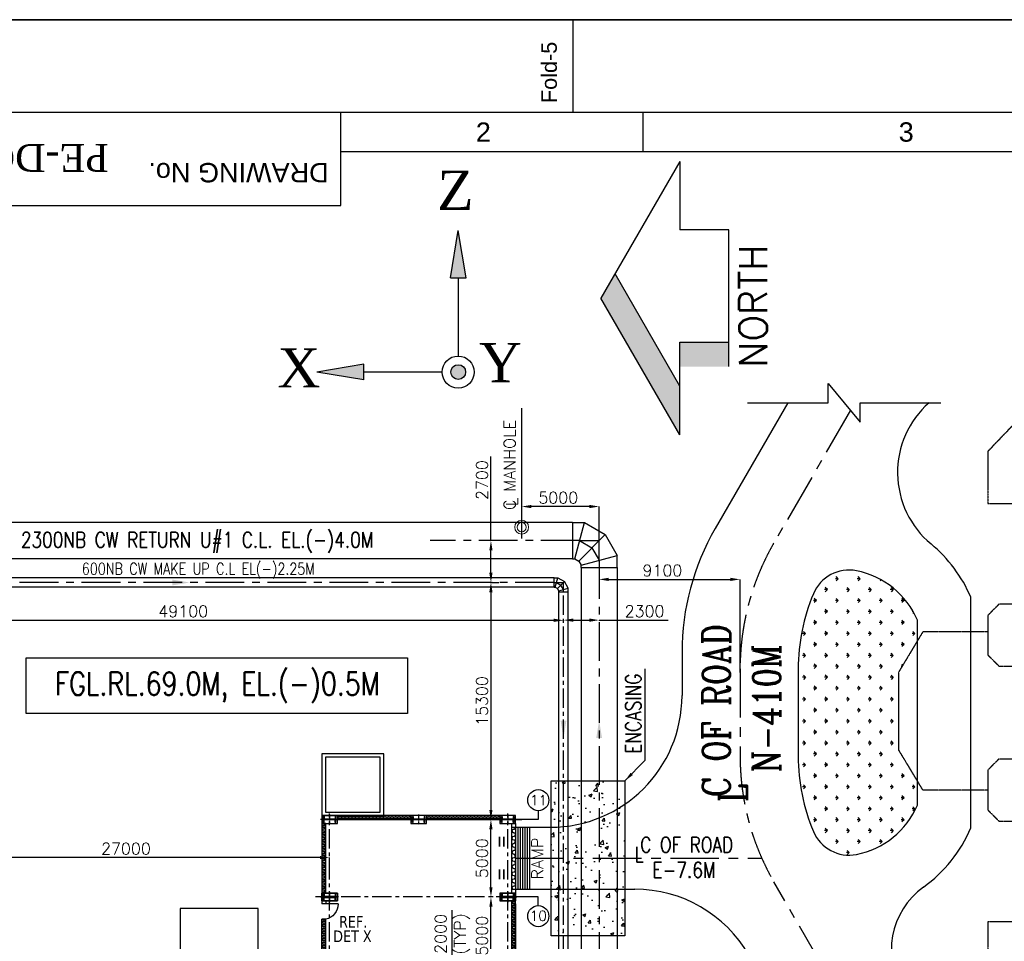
# Model space of a CAD drawing. Header units: inches. Extents: x -341304 to 31571016, y -692717 to 2132253.
# Tile 106 of 256: x 339201 to 402767, y -256745 to -197257. Entities that reach past the tile are written whole.
import ezdxf
from ezdxf.enums import TextEntityAlignment as Align

# ---------------------------------------------------------------- set-up
doc = ezdxf.new("R2010")
doc.units = ezdxf.units.IN
doc.header["$MEASUREMENT"] = 0
doc.linetypes.add('CENTER', pattern=[2, 1.25, -0.25, 0.25, -0.25])
doc.linetypes.add('CENTER2', pattern=[1.125, 0.75, -0.125, 0.125, -0.125])
for name, color, linetype in [('0-CL', 8, 'CENTER'), ('0-CW RETURN', 1, 'Continuous'), ('0-ROAD', 2, 'Continuous'), ('CL', 8, 'CENTER'), ('CW MU', 150, 'Continuous'), ('CWPIPE', 3, 'CENTER'), ('DIM', 1, 'Continuous'), ('ENCASING', 44, 'Continuous'), ('GRID', 2, 'CENTER2'), ('PH Plan', 7, 'Continuous'), ('TCE-ME-ROAD', 244, 'Continuous'), ('text', 3, 'Continuous')]:
    doc.layers.add(name, color=color, linetype=linetype)
doc.layers.add('EQP', color=3, linetype='Continuous', lineweight=18)
doc.styles.add('ROMANC', font='ROMANC.SHX')
doc.styles.add('ROMANS', font='romans')
doc.styles.get("Standard").update_dxf_attribs({"font": 'arial.ttf'})
doc.styles.add('style1', font='verdana.ttf')
doc.styles.add('STYLE4', font='romantic.ttf', dxfattribs={"height": 300})
doc.dimstyles.new('User600', dxfattribs={"dimscale": 500, "dimtxt": 1.5, "dimasz": 1.25, "dimexe": 1, "dimexo": 1, "dimgap": 0.4, "dimtad": 1, "dimdec": 0, "dimzin": 0, "dimdsep": 46, "dimtxsty": 'ROMANS', "dimcen": 1, "dimclrd": 8, "dimclre": 8, "dimclrt": 3, "dimadec": 0, "dimazin": 0, "dimtfac": 1, "dimtdec": 0, "dimtix": 1, "dimtofl": 0, "dimtmove": 0, "dimatfit": 3, "dimfxl": 1, "dimtolj": 1, "dimtzin": 0, "dimarcsym": 0})
pattern_1 = [(0, (1181372.89, 60551.36), (0, 112.5), []), (90, (1181372.9, 60551.36), (-225, 1e-14), [112.5, -112.5]), (90, (1181485.4, 60551.36), (-225, 1e-14), [-112.5, 112.5])]

# ---------------------------------------------------------------- blocks, each defined once
blk = doc.blocks.new('M-M')
at = {"layer": 'text', "insert": (-1797339, 177466), "char_height": 750, "width": 4970.37, "attachment_point": 1, "style": 'ROMANS'}
blk.add_mtext('\\pi2270.9;{\\W0.8;C \\P\\pi-171.96;EL.(-)2.25M}', dxfattribs=at)
blk = doc.blocks.new('*D286')
at = {"layer": 'Defpoints', "color": 0, "transparency": 16777216}
for p in [(369624, -248884), (369644, -248884), (369772, -253884)]:
    blk.add_point(p, dxfattribs=at)
at = {"layer": 'PH Plan', "color": 8, "lineweight": -2, "transparency": 16777216}
for p, q in [((369644, -248884), (369624, -248884)), ((369624, -253259), (369624, -249509)), ((369772, -253884), (369624, -253884))]:
    blk.add_line(p, q, dxfattribs=at)
at = {"layer": 'PH Plan', "color": 8, "transparency": 16777216}
for points in [[(369520, -249509), (369728, -249509), (369624, -248884)], [(369520, -253259), (369728, -253259), (369624, -253884)]]:
    blk.add_solid(points, dxfattribs=at)
at = {"layer": 'PH Plan', "color": 3, "transparency": 16777216, "insert": (369049, -251384), "char_height": 750, "attachment_point": 5, "rotation": 90, "style": 'ROMANS'}
blk.add_mtext('\\A1;5000', dxfattribs=at)
blk = doc.blocks.new('A$C5EA237F6')
h = blk.add_hatch()
h.set_pattern_fill('DOTS', color=256, scale=1.056769, style=0)
h.set_pattern_definition([(0, (506.91503, -188.32883), (0.033024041, 0.0660480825), [0, -0.0660480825])])
h.paths.add_polyline_path([(0, 9.511), (-0.528, 6.341), (0.528, 6.341)])
h.paths.add_polyline_path([(-6.341, 0.528), (-9.511, 0), (-6.341, -0.528)])
h.paths.add_polyline_path([(-0.497, 0, 1), (0.497, 0, 1)])
for p, q in [((-0.528, 6.341), (0, 9.511)), ((0.528, 6.341), (0, 9.511)), ((-0.528, 6.341), (0.528, 6.341)), ((0, 6.341), (0, 1.077)), ((-6.341, 0.528), (-9.511, 0)), ((-6.341, -0.528), (-9.511, 0)), ((-6.341, -0.528), (-6.341, 0.528)), ((-1.077, 0), (-6.341, 0))]:
    blk.add_line(p, q)
for radius in [1.077, 0.497]:
    blk.add_circle((0, 0), radius)
at = {"char_height": 2.64192, "width": 5.73826, "attachment_point": 2, "style": 'ROMANS'}
for s, insert in [('\\fRomantic|b0|i0|c2|p2;Z', (-0.19, 13.55)), ('\\fRomantic|b0|i0|c2|p2;X', (-10.716, 1.606)), ('\\fRomantic|b0|i0|c2|p2;Y', (2.843, 1.964))]:
    blk.add_mtext(s, dxfattribs=dict(at, insert=insert))
blk = doc.blocks.new('*D120')
at = {"color": 8, "lineweight": -2, "transparency": 16777216}
for p, q in [((376609, -233048), (376609, -233384)), ((377234, -233384), (385084, -233384)), ((385709, -239391), (385709, -233384))]:
    blk.add_line(p, q, dxfattribs=at)
at = {"color": 8, "transparency": 16777216}
for points in [[(377234, -233280), (377234, -233488), (376609, -233384)], [(385084, -233280), (385084, -233488), (385709, -233384)]]:
    blk.add_solid(points, dxfattribs=at)
at = {"layer": 'Defpoints', "color": 0, "transparency": 16777216}
for p in [(376609, -233048, 0), (385709, -233384), (385709, -239391, -96251)]:
    blk.add_point(p, dxfattribs=at)
at = {"color": 3, "transparency": 16777216, "insert": (380693, -232809), "char_height": 750, "attachment_point": 5, "style": 'ROMANS'}
blk.add_mtext('\\A1;9100', dxfattribs=at)
blk = doc.blocks.new('*D146')
at = {"color": 8, "lineweight": -2, "transparency": 16777216}
for p, q in [((367130, -259884), (367130, -254728)), ((367130, -259884), (366630, -259884)), ((367130, -261259), (367130, -260509)), ((367130, -261884), (366630, -261884))]:
    blk.add_line(p, q, dxfattribs=at)
at = {"color": 8, "transparency": 16777216}
for points in [[(367025, -260509), (367234, -260509), (367130, -259884)], [(367025, -261259), (367234, -261259), (367130, -261884)]]:
    blk.add_solid(points, dxfattribs=at)
at = {"layer": 'Defpoints', "color": 0, "transparency": 16777216}
for p in [(367630, -259884), (367130, -261884), (367630, -261884)]:
    blk.add_point(p, dxfattribs=at)
at = {"color": 3, "transparency": 16777216, "insert": (367130, -256268), "char_height": 750, "attachment_point": 5, "rotation": 90, "style": 'ROMANS'}
blk.add_mtext('\\A1;2000\\P(TYP)', dxfattribs=at)
blk = doc.blocks.new('*D147')
at = {"color": 8, "lineweight": -2, "transparency": 16777216}
for p, q in [((369624, -234209), (369624, -248259)), ((369624, -248884), (369624, -248884))]:
    blk.add_line(p, q, dxfattribs=at)
at = {"color": 8, "transparency": 16777216}
for points in [[(369520, -234209), (369728, -234209), (369624, -233584)], [(369520, -248259), (369728, -248259), (369624, -248884)]]:
    blk.add_solid(points, dxfattribs=at)
at = {"layer": 'Defpoints', "color": 0, "transparency": 16777216}
for p in [(369624, -233584), (369624, -248884), (369624, -248884)]:
    blk.add_point(p, dxfattribs=at)
at = {"color": 3, "transparency": 16777216, "insert": (369049, -241234), "char_height": 750, "attachment_point": 5, "rotation": 90, "style": 'ROMANS'}
blk.add_mtext('\\A1;15300', dxfattribs=at)
blk = doc.blocks.new('*D148')
at = {"color": 8, "lineweight": -2, "transparency": 16777216}
for p, q in [((369760, -253884), (369624, -253884)), ((369624, -258259), (369624, -254509)), ((369704, -258884), (369624, -258884))]:
    blk.add_line(p, q, dxfattribs=at)
at = {"color": 8, "transparency": 16777216}
for points in [[(369520, -254509), (369728, -254509), (369624, -253884)], [(369520, -258259), (369728, -258259), (369624, -258884)]]:
    blk.add_solid(points, dxfattribs=at)
at = {"layer": 'Defpoints', "color": 0, "transparency": 16777216}
for p in [(369624, -253884), (369760, -253884), (369704, -258884)]:
    blk.add_point(p, dxfattribs=at)
at = {"color": 3, "transparency": 16777216, "insert": (369049, -256384), "char_height": 750, "attachment_point": 5, "rotation": 90, "style": 'ROMANS'}
blk.add_mtext('\\A1;5000', dxfattribs=at)
blk = doc.blocks.new('*D162')
at = {"color": 8, "lineweight": -2, "transparency": 16777216}
for p, q in [((325209, -233747), (325209, -236025)), ((325834, -236025), (373684, -236025)), ((374309, -236014), (374309, -236025))]:
    blk.add_line(p, q, dxfattribs=at)
at = {"color": 8, "transparency": 16777216}
for points in [[(325834, -235921), (325834, -236129), (325209, -236025)], [(373684, -235921), (373684, -236129), (374309, -236025)]]:
    blk.add_solid(points, dxfattribs=at)
at = {"layer": 'Defpoints', "color": 0, "transparency": 16777216}
for p in [(325209, -233747), (374309, -236014, 0), (374309, -236025)]:
    blk.add_point(p, dxfattribs=at)
at = {"color": 3, "transparency": 16777216, "insert": (349759, -235450), "char_height": 750, "attachment_point": 5, "style": 'ROMANS'}
blk.add_mtext('\\A1;49100', dxfattribs=at)
blk = doc.blocks.new('*D170')
at = {"color": 8, "lineweight": -2, "transparency": 16777216}
for p, q in [((332209, -251416), (332209, -251341)), ((358584, -251341), (332834, -251341)), ((359209, -251552), (359209, -251341))]:
    blk.add_line(p, q, dxfattribs=at)
at = {"color": 8, "transparency": 16777216}
for points in [[(332834, -251237), (332834, -251445), (332209, -251341)], [(358584, -251237), (358584, -251445), (359209, -251341)]]:
    blk.add_solid(points, dxfattribs=at)
at = {"layer": 'Defpoints', "color": 0, "transparency": 16777216}
for p in [(332209, -251341), (332209, -251416), (359209, -251552)]:
    blk.add_point(p, dxfattribs=at)
at = {"color": 3, "transparency": 16777216, "insert": (346062, -250766), "char_height": 750, "attachment_point": 5, "style": 'ROMANS'}
blk.add_mtext('\\A1;27000', dxfattribs=at)
blk = doc.blocks.new('*D311')
at = {"color": 8, "lineweight": -2, "transparency": 16777216}
for p, q in [((371609, -230735), (371609, -228682)), ((375984, -228682), (372234, -228682)), ((376609, -230884), (376609, -228682))]:
    blk.add_line(p, q, dxfattribs=at)
at = {"color": 8, "transparency": 16777216}
for points in [[(372234, -228578), (372234, -228786), (371609, -228682)], [(375984, -228578), (375984, -228786), (376609, -228682)]]:
    blk.add_solid(points, dxfattribs=at)
at = {"layer": 'Defpoints', "color": 0, "transparency": 16777216}
for p in [(371609, -228682), (371609, -230735, 0), (376609, -230884, 0)]:
    blk.add_point(p, dxfattribs=at)
at = {"color": 3, "transparency": 16777216, "insert": (373973, -228107), "char_height": 750, "attachment_point": 5, "style": 'ROMANS'}
blk.add_mtext('\\A1;5000', dxfattribs=at)
blk = doc.blocks.new('FORMAT-A0')
for p, q in [((138.97, 829.01), (138.97, 841.01)), ((108.97, 817.01), (108.97, 829.01)), ((147.97, 829.01), (147.97, 824.01)), ((108.97, 824.01), (1091.97, 824.01)), ((23.97, 817.01), (108.97, 817.01))]:
    blk.add_line(p, q)
for points in [[(1188.97, 841.01), (-0.03, 841.01), (-0.03, 0.01), (1188.97, 0.01)], [(1176.97, 829.01), (11.97, 829.01), (11.97, 12.01), (1176.97, 12.01)]]:
    blk.add_lwpolyline(points, close=True)
for s, height, rotation, p in [('Fold-5', 2, 90, (136.86, 830.24)), ('DRAWING No.', 2.5, 180, (107.4, 822.51))]:
    blk.add_text(s, height=height, rotation=rotation).set_placement(p)
for s, p in [('2', (127.37, 826.51)), ('3', (181.97, 826.51))]:
    blk.add_text(s, height=2.5).set_placement(p, align=Align.MIDDLE)
blk = doc.blocks.new('BTG Road')
at = {"linetype": 'Continuous', "ltscale": 100}
h = blk.add_hatch(dxfattribs=at)
h.set_pattern_fill('GRASS', color=106, scale=1000, style=0)
h.set_pattern_definition([(90, (2754893.94, 241519.1), (-707.1068, 707.1068), [187.5, -1226.7136]), (45, (2754893.9, 241519.1), (-707.1068, 707.1068), [187.5, -812.5]), (135, (2754893.9, 241519.1), (-707.1068, -707.1068), [187.5, -812.5])])
h.paths.add_polyline_path([(2779563, 646790, 0.099926), (2774714, 647769), (2769074, 647769, 0.099926), (2764225, 646790, 0.355558), (2762742, 644004, 0.0708), (2763244, 642563, -0.139823), (2770102, 644519), (2773709, 644519, -0.139421), (2780549, 642574, 0.070236), (2781046, 644004, 0.355558)])
h.paths.add_polyline_path([(2773709, 644519), (2770102, 644519, 0.139823), (2763244, 642563, 0.058332), (2763948, 641519), (2779840, 641519, 0.058895), (2780549, 642574, 0.139421)])
h.paths.add_polyline_path([(2779840, 641519), (2763948, 641519, 0.11472), (2765926, 640069), (2767478, 640069), (2769498, 641284), (2774510, 641284), (2776530, 640069), (2777862, 640069, 0.11472)])
at = {"layer": 'TCE-ME-ROAD'}
for p, q in [((2760494, 666019, 96251), (2760494, 658317, 96251)), ((2764494, 666019, 96251), (2764494, 663769, 96251)), ((2775786, 655269, 96251), (2772994, 655269, 96251)), ((2791894, 648444), (2783786, 653126)), ((2774714, 647769), (2769074, 647769)), ((2765926, 640069, 96251), (2777862, 640069, 96251)), ((2764452, 636621, 96251), (2779336, 636621, 96251))]:
    blk.add_line(p, q, dxfattribs=at)
at = {"layer": 'TCE-ME-ROAD', "color": 11, "linetype": 'CENTER', "ltscale": 2500}
for p, q in [((2762494, 666019, 96251), (2762494, 650117, 96251)), ((2774714, 651519), (2769097, 651519)), ((2751077, 643629), (2760972, 649342)), ((2791406, 644395), (2782839, 649342))]:
    blk.add_line(p, q, dxfattribs=at)
at = {"layer": 'TCE-ME-ROAD'}
blk.add_lwpolyline([(2791894, 651046), (2791894, 645842), (2793143, 645842), (2790645, 643761), (2791894, 643761), (2791894, 638557)], dxfattribs=at)
for centre, radius, start, end in [((2772994, 663769, 96251), 8500, 180, 270), ((2751994, 658317, 96251), 8500, 300, 0), ((2775786, 639269), 16000, 60, 90), ((2769074, 635269, 96251), 12500, 90, 112.82557), ((2774714, 635269, 96251), 12500, 67.17443, 90), ((2765195, 644486, 96251), 2500, 112.82557, 191.11854), ((2778593, 644486, 96251), 2500, 348.88146, 67.17443), ((2768055, 645048, 96251), 5415, 191.11854, 246.84863), ((2775733, 645048, 96251), 5415, 293.15137, 348.88146), ((2756572, 636754, 96251), 5000, 35.84145, 123.13818), ((2787394, 635353, 96251), 6000, 41.40962, 140.26028), ((2768055, 645048, 96251), 9165, 215.84145, 246.84863), ((2775733, 645048, 96251), 9165, 293.15137, 320.26028)]:
    blk.add_arc(centre, radius, start, end, dxfattribs=at)
at = {"layer": 'TCE-ME-ROAD', "color": 11, "linetype": 'CENTER', "ltscale": 2500}
for centre, start, end in [((2769097, 635269), 90, 120), ((2774714, 635269), 60, 90)]:
    blk.add_arc(centre, 16250, start, end, dxfattribs=at)
blk = doc.blocks.new('Service Building')
at = {"layer": 'GRID', "color": 91}
for p, q in [((12000, 398199), (14604, 399765)), ((19616, 399765), (14604, 399765)), ((22220, 398199), (19616, 399765)), ((12000, 394000), (12000, 398199)), ((22220, 394000), (22220, 398199))]:
    blk.add_line(p, q, dxfattribs=at)
blk.add_lwpolyline([(37000, 372500), (37000, 391000), (33870, 394000), (30500, 394000), (30500, 391000), (24000, 391000), (24000, 392675), (24000, 393295), (23295, 394000), (20705, 394000), (20000, 393295), (20000, 392675), (20000, 391000), (14000, 391000), (14000, 392675), (14000, 393295), (13295, 394000), (10705, 394000), (10000, 393295), (10000, 391000), (3500, 391000), (3500, 394000), (130, 394000), (-3000, 391000), (-3000, 372500)], close=True, dxfattribs=at)
blk = doc.blocks.new('CW PUMP H COLU')
at = {"color": 254}
for p, q in [((-2122704, -102753), (-2122704, -102350)), ((-2122704, -102350), (-2122653, -102350)), ((-2122704, -102753), (-2122653, -102753)), ((-2122653, -102350), (-2122653, -102526)), ((-2122653, -102526), (-2121946, -102526)), ((-2122653, -102753), (-2122653, -102577)), ((-2122653, -102577), (-2121946, -102577)), ((-2121895, -102350), (-2121946, -102350)), ((-2121946, -102350), (-2121946, -102526)), ((-2121946, -102753), (-2121946, -102577)), ((-2121895, -102753), (-2121946, -102753)), ((-2121895, -102753), (-2121895, -102350))]:
    blk.add_line(p, q, dxfattribs=at)
blk.add_lwpolyline([(-2121799, -102802), (-2122799, -102802), (-2122799, -102302), (-2121799, -102302)], close=True, dxfattribs=at)
at = {"layer": 'CL'}
for p, q in [((-2122299, -102221), (-2122299, -102883)), ((-2122878, -102552), (-2121721, -102552))]:
    blk.add_line(p, q, dxfattribs=at)
blk = doc.blocks.new('Maint Bay')
at = {"layer": 'PH Plan'}
h = blk.add_hatch(dxfattribs=at)
h.set_pattern_fill('BRICK', color=254, scale=450, style=0)
h.set_pattern_definition([(0, (1181352.89, 72596.06), (0, 112.5), []), (90, (1181352.9, 72596.06), (-225, 1e-14), [112.5, -112.5]), (90, (1181465.4, 72596.06), (-225, 1e-14), [-112.5, 112.5])])
h.paths.add_polyline_path([(-657092, 22593), (-657092, 22343), (-652342, 22343), (-652342, 22593)])
h = blk.add_hatch(dxfattribs=at)
h.set_pattern_fill('BRICK', color=254, scale=450, style=0)
h.set_pattern_definition([(0, (1187102.89, 72596.06), (0, 112.5), []), (90, (1187102.9, 72596.06), (-225, 1e-14), [112.5, -112.5]), (90, (1187215.4, 72596.06), (-225, 1e-14), [-112.5, 112.5])])
h.paths.add_polyline_path([(-651342, 22593), (-651342, 22343), (-646592, 22343), (-646592, 22593)])
h = blk.add_hatch(dxfattribs=at)
h.set_pattern_fill('BRICK', color=254, scale=450, style=0)
h.set_pattern_definition([(0, (1181372.89, 72596.06), (0, 112.5), []), (90, (1181372.9, 72596.06), (-225, 1e-14), [112.5, -112.5]), (90, (1181485.4, 72596.06), (-225, 1e-14), [-112.5, 112.5])])
h.paths.add_polyline_path([(-658092, 17593), (-657842, 17593), (-657842, 22093), (-658092, 22093)])
at = {"color": 7}
for p, q in [((-645842, 22093), (-645842, 17593)), ((-645592, 22093), (-645592, 17593)), ((-645442, 21843), (-645442, 17843)), ((-645292, 21843), (-645292, 17843)), ((-645142, 21843), (-645142, 17843)), ((-644992, 21843), (-644992, 17843)), ((-644842, 21843), (-644842, 17843)), ((-644692, 21843), (-644692, 17843))]:
    blk.add_line(p, q, dxfattribs=at)
at = {"layer": 'PH Plan', "color": 254, "linetype": 'CENTER', "ltscale": 1000}
for p, q in [((-658092, 22343), (-645183, 22343)), ((-645842, 21843), (-644692, 21843)), ((-645842, 17843), (-644692, 17843))]:
    blk.add_line(p, q, dxfattribs=at)
at = {"layer": 'PH Plan', "color": 254}
for p, q in [((-655622, 22593), (-657092, 22593)), ((-655622, 22343), (-657092, 22343))]:
    blk.add_line(p, q, dxfattribs=at)
for points in [[(-657092, 22343), (-652342, 22343), (-652342, 22593), (-657092, 22593)], [(-651342, 22343), (-646592, 22343), (-646592, 22593), (-651342, 22593)], [(-658092, 17593), (-657842, 17593), (-657842, 22093), (-658092, 22093)]]:
    blk.add_lwpolyline(points, close=True, dxfattribs=at)
for centre, radius, start, end in [((-645707, 21600), 115, 90, 270), ((-645723, 21843), 129, 277.16882, 359.91711), ((-645707, 21140), 115, 90, 270), ((-645707, 21370), 115, 270, 90), ((-645707, 20910), 115, 270, 90), ((-645707, 20680), 115, 90, 270), ((-645707, 20450), 115, 270, 90), ((-645707, 20220), 115, 90, 270), ((-645707, 19760), 115, 90, 270), ((-645707, 19990), 115, 270, 90), ((-645707, 19300), 115, 90, 270), ((-645707, 19530), 115, 270, 90), ((-645707, 19070), 115, 270, 90), ((-645707, 18840), 115, 90, 270), ((-645707, 18380), 115, 90, 270), ((-645707, 18610), 115, 270, 90), ((-645707, 17920), 115, 90, 222.687), ((-645707, 18150), 115, 270, 90)]:
    blk.add_arc(centre, radius, start, end, dxfattribs=at)
at = {"color": 1, "extrusion": (0, 0, -1), "zscale": -1}
for p in [(2779892, 124895), (2779892, 124895), (2774142, 124895), (2774142, 124895), (2768392, 124895), (2768392, 124895), (2779892, 119895), (2768392, 119895)]:
    blk.add_blockref('CW PUMP H COLU', p, dxfattribs=at)
at = {"layer": 'PH Plan', "color": 3, "style": 'ROMANS'}
blk.add_text('RAMP', height=750, rotation=90, dxfattribs=at).set_placement((-643809, 21171), align=Align.RIGHT)
blk = doc.blocks.new('Comm CWPH')
at = {"layer": 'PH Plan'}
h = blk.add_hatch(dxfattribs=at)
h.set_pattern_fill('BRICK', color=254, scale=450, style=0)
h.set_pattern_definition(pattern_1)
h.paths.add_polyline_path([(-657842, 4849), (-658092, 4849), (-658092, 349), (-657842, 349)])
h = blk.add_hatch(dxfattribs=at)
h.set_pattern_fill('BRICK', color=254, scale=450, style=0)
h.set_pattern_definition(pattern_1)
h.paths.add_polyline_path([(-645592, 349), (-645842, 349), (-645842, 3661), (-645592, 3661)])
at = {"color": 7}
for p, q in [((-645842, 4849), (-645842, 4647)), ((-645592, 4849), (-645592, 4647)), ((-645842, 3661), (-645592, 3661))]:
    blk.add_line(p, q, dxfattribs=at)
for points in [[(-649592, 14349), (-645592, 14349), (-645592, 10349), (-649592, 10349)], [(-649362, 14119), (-645822, 14119), (-645822, 10579), (-649362, 10579)], [(-641483, 349), (-641483, 4349), (-636442, 4349), (-636442, 349)]]:
    blk.add_lwpolyline(points, close=True, dxfattribs=at)
at = {"layer": 'PH Plan', "color": 254, "linetype": 'CENTER', "ltscale": 1000}
for p, q in [((-657592, -47774), (-657592, 10496)), ((-646092, -47774), (-646092, 10496)), ((-658092, 5099), (-645183, 5099)), ((-658092, 5099), (-645183, 5099))]:
    blk.add_line(p, q, dxfattribs=at)
at = {"layer": 'PH Plan', "color": 254}
for p, q in [((-658092, 4648), (-658092, 148)), ((-657842, 4648), (-657842, 349)), ((-645842, 349), (-645842, 3661)), ((-645592, 349), (-645592, 3661))]:
    blk.add_line(p, q, dxfattribs=at)
at = {"layer": 'PH Plan'}
blk.add_line((-646646, 4647), (-645592, 4647), dxfattribs=at)
at = {"layer": 'PH Plan', "color": 254}
blk.add_lwpolyline([(-658092, 4849), (-657842, 4849), (-657842, 349), (-658092, 349)], close=True, dxfattribs=at)
blk.add_arc((-645631, 4653), 1014, 180.35025, 257.99091, dxfattribs=at)
at = {"color": 1, "extrusion": (0, 0, -1), "zscale": -1}
for p in [(2779892, 107651), (2779892, 107651), (2768392, 107651), (2768392, 107651)]:
    blk.add_blockref('CW PUMP H COLU', p, dxfattribs=at)
blk = doc.blocks.new('*D236')
at = {"color": 8, "lineweight": -2, "transparency": 16777216}
for p, q in [((369624, -230884), (369624, -225452)), ((369286, -230884), (369124, -230884)), ((369624, -232959), (369624, -231509)), ((369624, -233584), (370124, -233584))]:
    blk.add_line(p, q, dxfattribs=at)
at = {"color": 8, "transparency": 16777216}
for points in [[(369520, -231509), (369728, -231509), (369624, -230884)], [(369520, -232959), (369728, -232959), (369624, -233584)]]:
    blk.add_solid(points, dxfattribs=at)
at = {"layer": 'Defpoints', "color": 0, "transparency": 16777216}
for p in [(369786, -230884, 0), (369124, -233584), (369624, -233584)]:
    blk.add_point(p, dxfattribs=at)
at = {"color": 3, "transparency": 16777216, "insert": (369049, -226973), "char_height": 750, "attachment_point": 5, "rotation": 90, "style": 'ROMANS'}
blk.add_mtext('\\A1;2700', dxfattribs=at)
blk = doc.blocks.new('*D358')
at = {"color": 8, "lineweight": -2, "transparency": 16777216}
for p, q in [((374934, -236014), (375984, -236014)), ((376609, -236014), (381062, -236014)), ((374309, -236514), (374309, -236514))]:
    blk.add_line(p, q, dxfattribs=at)
at = {"color": 8, "transparency": 16777216}
for points in [[(374934, -235910), (374934, -236118), (374309, -236014)], [(375984, -235910), (375984, -236118), (376609, -236014)]]:
    blk.add_solid(points, dxfattribs=at)
at = {"layer": 'Defpoints', "color": 0, "transparency": 16777216}
for p in [(374309, -236014), (376609, -236014, 0), (376609, -236014)]:
    blk.add_point(p, dxfattribs=at)
at = {"color": 3, "transparency": 16777216, "insert": (379541, -235439), "char_height": 750, "attachment_point": 5, "style": 'ROMANS'}
blk.add_mtext('\\A1;2300', dxfattribs=at)

msp = doc.modelspace()

# ---------------------------------------------------------------- hatches: boundary and pattern name
h = msp.add_hatch(color=4)
h.paths.add_polyline_path([(377638.2, -213661.5), (376728, -215237.9), (381824.7, -224065.5), (381824.7, -220912.8)])
h.paths.add_polyline_path([(381824.7, -219651.7), (384977.4, -219651.7), (384977.4, -218075.3), (381824.7, -218075.3)])
at = {"layer": 'ENCASING'}
h = msp.add_hatch(dxfattribs=at)
h.set_pattern_fill('AR-CONC', color=256, scale=300)
h.set_pattern_definition([(50, (795709.4, -258983.5), (2151.7805, -188.2564), [225, -2475]), (355, (795709.4, -258983.5), (-416.254, 2256.576), [180, -1980]), (100.45144, (795888.7, -258999.2), (1735.527, 2068.32), [191.221, -2103.426]), (46.1842, (795709.4, -258383.5), (3201.724, -496.558), [337.5, -3712.5]), (96.6356, (795976.2, -258425), (2803.986, 2922.356), [286.83, -3155.141]), (351.1842, (795709.4, -258383.5), (2803.986, 2922.356), [270, -2970]), (21, (796009.4, -258533.5), (1790.721, -1207.857), [225, -2475]), (326, (796009.4, -258533.5), (729.946, 2175.45), [180, -1980]), (71.45144, (796158.6, -258634.2), (2520.667, 967.593), [191.221, -2103.426]), (37.5, (795709.4, -258983.5), (36.4796, 998.6816), [0, -1956, 0, -2010, 0, -1987.5]), (7.5, (795709.4, -258983.5), (789.2086, 1183.2351), [0, -1146, 0, -1911, 0, -757.5]), (327.5, (795040.4, -258983.5), (1601.4673, -67.6646), [0, -750, 0, -2340, 0, -3105]), (317.5, (794740.4, -258983.5), (1749.5585, 300.315), [0, -975, 0, -1554, 0, -2205])])
h.paths.add_polyline_path([(373504.3, -246383.4), (378276.9, -246383.5), (378276.9, -256383.6), (373504.3, -256383.5)])

# ---------------------------------------------------------------- linework, layer by layer
msp.add_line((322354.9, -197256.9), (619604.9, -197256.9))
at = {"color": 4}
for p, q in [((381824.7, -206410.2), (376728, -215237.9)), ((381824.7, -206410.2), (381824.7, -210824.1)), ((384977.4, -210824.1), (381824.7, -210824.1)), ((384977.4, -219651.7), (384977.4, -210824.1)), ((381824.7, -220912.8), (377638.2, -213661.5)), ((381824.7, -224063.8), (376728, -215236.2)), ((381824.7, -224063.8), (381824.7, -218073.7)), ((381824.7, -218075.3), (384977.4, -218075.3)), ((381824.7, -218075.3), (384977.4, -218075.3))]:
    msp.add_line(p, q, dxfattribs=at)
at = {"color": 5, "lineweight": -3}
msp.add_line((371609.4, -229296.6, 0), (371609.4, -222339.1, 0), dxfattribs=at)
at = {"color": 7}
for p, q in [((372681.1, -248315.5), (372681.1, -248883.5)), ((372681.1, -248883.5), (371209.4, -248883.5)), ((372681.1, -253883.5), (371209.4, -253883.5)), ((372681.1, -254443.3), (372681.1, -253883.5))]:
    msp.add_line(p, q, dxfattribs=at)
at = {"elevation": 0}
for points in [[(375347, -230883.5), (376609.4, -230883.5)], [(376609.4, -232145.9), (376609.4, -230883.5)]]:
    msp.add_lwpolyline(points, dxfattribs=at)
at = {"lineweight": -3}
msp.add_lwpolyline([(339618.3, -238457.1), (364232.2, -238457.1), (364232.2, -242032.3), (339618.3, -242032.3)], close=True, dxfattribs=at)
at = {"layer": '0-CL', "lineweight": -3, "ltscale": 2000}
for p, q in [((375347, -230883.5, 0), (365705.4, -230883.5, 0)), ((375347, -230883.5, 0), (376147.3, -231345.6, 0)), ((376147.3, -231345.6, 0), (376609.4, -232145.9, 0)), ((376609.4, -232145.9, 0), (376609.4, -260253.5, 0)), ((373699.3, -233583.5, 0), (332209.4, -233583.5, 0)), ((373699.3, -233583.5, 0), (374309.3, -233583.5, 0)), ((373862.8, -233583.5, 0), (374145.9, -233747, 0)), ((374309.3, -234030.1, 0), (374145.9, -233747, 0)), ((374309.3, -234193.5, 0), (374309.3, -233583.5, 0))]:
    msp.add_line(p, q, dxfattribs=at)
at = {"layer": '0-CL', "lineweight": -3, "ltscale": 1000}
msp.add_line((374309.3, -263682.4, 0), (374309.3, -234193.5, 0), dxfattribs=at)
at = {"layer": '0-CW RETURN', "color": 1, "linetype": 'Continuous'}
msp.add_line((371609.2, -230316, -96251.3), (371609.6, -230316, -96251.3), dxfattribs=at)
at = {"layer": 'CW MU', "linetype": 'Continuous', "ltscale": 100}
for p, q in [((373705.5, -233278.5, 0), (332565, -233278.5, 0)), ((373699.3, -233278.5, 0), (373944.5, -233278.5, 0)), ((373699.3, -233888.5, 0), (373699.3, -233278.5, 0)), ((373781.1, -233888.5, 0), (373944.5, -233278.5, 0)), ((373944.5, -233278.5, 0), (374369.2, -233523.7, 0)), ((373705.5, -233888.5, 0), (332565, -233888.5, 0)), ((373699.3, -233888.5, 0), (373781.1, -233888.5, 0)), ((373781.1, -233888.5, 0), (373922.6, -233970.2, 0)), ((373922.6, -233970.2, 0), (374369.2, -233523.7, 0)), ((374614.3, -233948.3, 0), (374369.2, -233523.7, 0)), ((374004.3, -234111.8, 0), (373922.6, -233970.2, 0)), ((374004.3, -234111.8, 0), (374614.3, -233948.3, 0)), ((374004.3, -234193.5, 0), (374004.3, -234111.8, 0)), ((374004.3, -263682.5, 0), (374004.3, -234193.5, 0)), ((374004.3, -234193.5, 0), (374614.3, -234193.5, 0)), ((374614.3, -234193.5, 0), (374614.3, -233948.3, 0)), ((374614.3, -263682.5, 0), (374614.3, -234193.5, 0))]:
    msp.add_line(p, q, dxfattribs=at)
for points in [[(349050.8, -233771, 0), (349050.8, -233396, 0), (350175.8, -233583.5, 0)], [(374121.8, -242498.3, 0), (374496.8, -242498.3, 0), (374309.3, -243623.3, 0)]]:
    msp.add_solid(points, dxfattribs=at)
at = {"layer": 'CWPIPE', "color": 1, "linetype": 'Continuous'}
for p, q in [((374884.9, -229716, 0), (332565, -229716, 0)), ((374884.9, -229716, 0), (374884.9, -232051, 0)), ((374884.9, -229716, 0), (375659.8, -229716, 0)), ((375034.2, -232051, 0), (375659.8, -229716, 0)), ((375659.8, -229716, 0), (377002, -230490.9, 0)), ((375292.6, -232200.2, 0), (377002, -230490.9, 0)), ((377002, -230490.9, 0), (377776.9, -231833, 0)), ((375441.9, -232458.7, 0), (377776.9, -231833, 0)), ((377776.9, -232607.9, 0), (377776.9, -231833, 0)), ((374884.9, -232051, 0), (332565, -232051, 0)), ((374884.9, -232051, 0), (375034.2, -232051, 0)), ((375034.2, -232051, 0), (375292.6, -232200.2, 0)), ((375292.6, -232200.2, 0), (375441.9, -232458.7, 0)), ((375441.9, -232607.9, 0), (375441.9, -232458.7, 0)), ((375441.9, -232607.9, 0), (377776.9, -232607.9, 0)), ((375441.9, -232607.9), (375441.9, -260253.5)), ((377776.9, -232607.9, 0), (377776.9, -260253.5))]:
    msp.add_line(p, q, dxfattribs=at)
msp.add_solid([(376421.9, -243623.3, 0), (376796.9, -243623.3, 0), (376609.4, -242498.3, 0)], dxfattribs=at)
at = {"layer": 'ENCASING'}
msp.add_lwpolyline([(373504.3, -246383.4), (378276.9, -246383.5), (378276.9, -256383.6), (373504.3, -256383.5)], close=True, dxfattribs=at)
at = {"layer": 'EQP'}
msp.add_line((371609.4, -230735.4, 0), (371609.4, -229296.6, 0), dxfattribs=at)
for radius in [450, 300]:
    msp.add_circle((371609.4, -230016, 0), radius, dxfattribs=at)
at = {"layer": 'PH Plan', "color": 254}
for centre in [(372681.1, -247634.5), (372681.1, -255124.3)]:
    msp.add_circle(centre, 681, dxfattribs=at)

# ---------------------------------------------------------------- block references
at = {"xscale": 500.0000000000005, "yscale": 500.0000000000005, "zscale": 500.0000000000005}
msp.add_blockref('FORMAT-A0', (305449.3, -617760.7), dxfattribs=at)
at = {"color": 7}
for name, p in [('M-M', (2325335.2, -395518.7)), ('Maint Bay', (1016801.6, -271226.4))]:
    msp.add_blockref(name, p, dxfattribs=at)
at = {"rotation": 90}
msp.add_blockref('Service Building', (795709.4, -258983.5), dxfattribs=at)
at = {"color": 7, "xscale": -1}
msp.add_blockref('Comm CWPH', (-286882.9, -258982.9), dxfattribs=at)
at = {"layer": 'DIM', "xscale": 960, "yscale": 960, "zscale": 960}
msp.add_blockref('A$C5EA237F6', (367512.3, -220003.3), dxfattribs=at)
at = {"layer": 'TCE-ME-ROAD', "rotation": 90}
msp.add_blockref('BTG Road', (1037228.5, -3013877.5), dxfattribs=at)

# ---------------------------------------------------------------- texts
at = {"color": 6, "style": 'ROMANS'}
msp.add_text('NORTH', height=1806.25, rotation=90, dxfattribs=at).set_placement((387451.6, -219723.8))
at = {"color": 3, "lineweight": -2, "style": 'ROMANS'}
for s, p in [('C MANHOLE', (371208.9, -228912.3, 0)), ('L', (371363.3, -228656.6, 0))]:
    msp.add_text(s, height=750, rotation=90, dxfattribs=at).set_placement(p)
at = {"lineweight": 25, "style": 'style1', "width": 0.8}
for s, p in [('REF.', (360730.6, -255482, -35984.3)), ('DET X', (360681.1, -256420.4, -35984.3))]:
    msp.add_text(s, height=750, dxfattribs=at).set_placement(p, align=Align.MIDDLE)
at = {"layer": '0-ROAD', "color": 3, "lineweight": -2, "style": 'ROMANS', "width": 0.8}
msp.add_text('FGL.RL.69.0M, EL.(-)0.5M', height=1500, dxfattribs=at).set_placement((351962.5, -240111.8, -2733.3), align=Align.MIDDLE_CENTER)
at = {"layer": 'PH Plan', "color": 254, "style": 'ROMANC'}
for s, p in [('11', (372700.4, -247634.5)), ('10', (372681.1, -255097.2))]:
    msp.add_text(s, height=650, dxfattribs=at).set_placement(p, align=Align.MIDDLE)
at = {"layer": 'text', "style": 'STYLE4'}
msp.add_text('PE-DG-411-165-M002', height=1800, rotation=180, dxfattribs=at).set_placement((344948.3, -205284.1))
at = {"layer": 'text', "lineweight": 25, "style": 'ROMANS', "width": 0.8}
for s, height, p in [('2300NB CW RETURN U#1 C.L. EL.(-)4.0M', 1000, (339280.3, -231327.3, -239398.2)), ('600NB CW MAKE UP C.L EL(-)2.25M', 750, (343213.7, -233074.9, -22858.2))]:
    msp.add_text(s, height=height, dxfattribs=at).set_placement(p)
at = {"layer": 'text', "style": 'ROMANC', "width": 0.8}
for s, height, p in [('C OF ROAD', 1800, (384172.1, -241839.4)), ('N-410M', 1800, (387424.3, -241710.8)), ('L', 1800, (385269.2, -247207.7, -96251.3)), ('=', 1000, (370242.9, -250306.5, 0)), ('=', 1000, (370242.9, -252422, 0))]:
    msp.add_text(s, height=height, rotation=90, dxfattribs=at).set_placement(p, align=Align.MIDDLE)
at = {"layer": 'text', "ltscale": 1.5, "style": 'ROMANC', "width": 0.8}
msp.add_text('ENCASING', height=1000, rotation=90, dxfattribs=at).set_placement((378816.1, -242050.3, 96251.3), align=Align.MIDDLE)
at = {"layer": 'text', "style": 'ROMANC', "width": 0.8}
for s, p in [('C OF ROAD', (382266.3, -250514.4, 0)), ('L', (379204.6, -251140.6, -48125.7)), ('E-7.6M', (382093.8, -252140.5, 0))]:
    msp.add_text(s, height=1000, dxfattribs=at).set_placement(p, align=Align.MIDDLE)

# ---------------------------------------------------------------- dimensions: what is measured, and where the dimension line sits
at = {"color": 7}
dim = msp.add_linear_dim(base=(369624, -233583.5), p1=(369786, -230883.5, 0), p2=(369124, -233583.5), angle=90, dimstyle='User600', dxfattribs=at)
dim.commit()
dim.dimension.update_dxf_attribs({"geometry": '*D236', "text_midpoint": (369624, -226973.2), "dimtype": 160})
for base, p1, p2, picture, middle in [((371609.4, -228682.2), (376609.4, -230883.5, 0), (371609.4, -230735.4, 0), '*D311', (373973.4, -228682.2)), ((385709.4, -233384.2), (376609.4, -233048.4, 0), (385709.4, -239390.7, -96251.3), '*D120', (380693.3, -233384.2)), ((332209.4, -251341.1), (359209.4, -251552.5), (332209.4, -251416.5), '*D170', (346061.8, -251341.1))]:
    dim = msp.add_linear_dim(base=base, p1=p1, p2=p2, dimstyle='User600', override={"dimexe": 0, "dimexo": 0})
    dim.commit()
    dim.dimension.update_dxf_attribs({"geometry": picture, "text_midpoint": middle, "dimtype": 160})
dim = msp.add_linear_dim(base=(374309.3, -236025.1), p1=(325209.4, -233746.9), p2=(374309.3, -236013.8, 0), dimstyle='User600', override={"dimexe": 0, "dimexo": 0})
dim.commit()
dim.dimension.update_dxf_attribs({"geometry": '*D162', "text_midpoint": (349759.4, -235450.1)})
dim = msp.add_linear_dim(base=(369624, -248883.5), p1=(369624, -233583.5), p2=(369624, -248883.5), angle=90, dimstyle='User600', override={"dimexe": 0, "dimexo": 0})
dim.commit()
dim.dimension.update_dxf_attribs({"geometry": '*D147', "text_midpoint": (369049, -241233.5)})
dim = msp.add_linear_dim(base=(376609.4, -236013.8), p1=(374309.3, -236013.8), p2=(376609.4, -236013.8, 0), dimstyle='User600', dxfattribs=at)
dim.commit()
dim.dimension.update_dxf_attribs({"geometry": '*D358', "text_midpoint": (379541, -236013.8), "dimtype": 160})
dim = msp.add_linear_dim(base=(369624, -253883.5), p1=(369704.3, -258883.5), p2=(369759.5, -253883.5), angle=90, dimstyle='User600', override={"dimexe": 0, "dimexo": 0})
dim.commit()
dim.dimension.update_dxf_attribs({"geometry": '*D148', "text_midpoint": (369624, -256383.5), "dimtype": 160})
dim = msp.add_linear_dim(base=(367129.6, -261883.5), p1=(367629.6, -259883.5), p2=(367629.6, -261883.5), angle=90, text='<>\\X(TYP)', dimstyle='User600')
dim.commit()
dim.dimension.update_dxf_attribs({"geometry": '*D146', "text_midpoint": (367129.6, -256267.6), "dimtype": 160})
at = {"layer": 'PH Plan', "color": 254}
dim = msp.add_linear_dim(base=(369624, -248883.5), p1=(369771.5, -253883.5), p2=(369643.6, -248883.5), angle=90, dimstyle='User600', override={"dimexe": 0, "dimexo": 0}, dxfattribs=at)
dim.commit()
dim.dimension.update_dxf_attribs({"geometry": '*D286', "text_midpoint": (369049, -251383.5)})

# ---------------------------------------------------------------- leaders
at = {"layer": 'DIM', "color": 0}
msp.add_leader([(378276.9, -246383.5), (379590.4, -245055.6), (379590.4, -239166.8)], dimstyle='User600', override={"dimgap": 0.4, "dimtad": 0}, dxfattribs=at)

doc.saveas('drawing.dxf')
